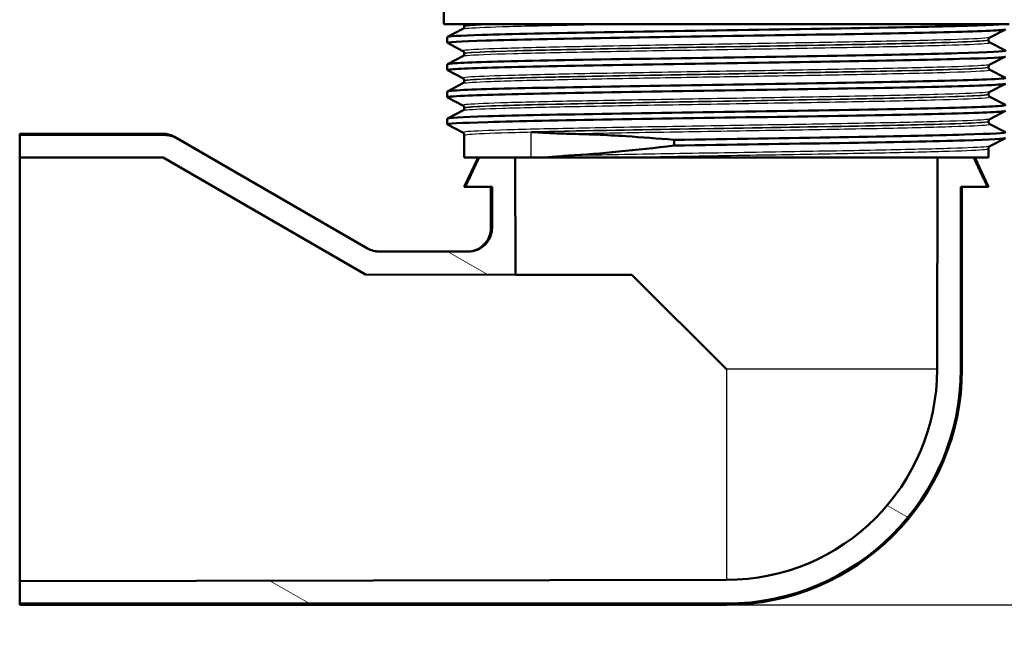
# Model space of a CAD drawing. Header units: millimetres. Extents: x 0 to 2100, y 0 to 2970.
# Tile 5 of 15: x 638 to 721, y 1448 to 1500. Entities that reach past the tile are written whole.
import ezdxf

# ---------------------------------------------------------------- set-up
doc = ezdxf.new("R2010")
doc.units = ezdxf.units.MM
doc.header["$LTSCALE"] = 10
for name, color, linetype, lineweight in [('Dimensions(ISO)', 7, 'Continuous', 25), ('Hatch', 7, 'Continuous', 9), ('Visible Edges(ISO)', 7, 'Continuous', 50), ('Visible Tangent Edges(ISO)', 7, 'Continuous', 25)]:
    doc.layers.add(name, color=color, linetype=linetype, lineweight=lineweight)
doc.styles.add('Text_3.5mm', font='arial.ttf', dxfattribs={"width": 0.9})
doc.dimstyles.new('KS-STANDARD', dxfattribs={"dimscale": 10, "dimtxt": 3.5, "dimasz": 2.5, "dimexe": 3.175, "dimexo": 0, "dimgap": 0.8, "dimtad": 1, "dimdec": 1, "dimrnd": 1e-08, "dimtxsty": 'Text_3.5mm', "dimcen": 0.09, "dimdle": 10, "dimclrd": 7, "dimclre": 7, "dimclrt": 7, "dimadec": 0, "dimazin": 2, "dimtfac": 0.714286, "dimtdec": 4, "dimtmove": 0, "dimatfit": 3, "dimfxl": 1, "dimtolj": 1, "dimlwd": 25, "dimlwe": 25, "dimarcsym": 0})

# ---------------------------------------------------------------- blocks, each defined once
blk = doc.blocks.new('*D6')
at = {"layer": 'Defpoints', "color": 0, "linetype": 'Continuous', "transparency": 16777216}
for p in [(998.052, 1716.554), (1090.503, 1716.554), (697.842, 1450.554)]:
    blk.add_point(p, dxfattribs=at)
at = {"layer": 'Dimensions(ISO)', "color": 7, "linetype": 'Continuous', "lineweight": 25, "transparency": 16777216}
for p, q in [((998.052, 1716.554), (1122.253, 1716.554)), ((1090.503, 1475.554), (1090.503, 1691.554)), ((697.842, 1450.554), (1122.253, 1450.554))]:
    blk.add_line(p, q, dxfattribs=at)
at = {"layer": 'Dimensions(ISO)', "color": 7, "linetype": 'Continuous', "transparency": 16777216}
for points in [[(1086.336, 1691.554), (1094.67, 1691.554), (1090.503, 1716.554)], [(1086.336, 1475.554), (1094.67, 1475.554), (1090.503, 1450.554)]]:
    blk.add_solid(points, dxfattribs=at)
at = {"layer": 'Dimensions(ISO)', "color": 7, "linetype": 'Continuous', "lineweight": 25, "transparency": 16777216, "insert": (1064.633, 1548.498), "char_height": 35, "attachment_point": 4, "rotation": 90, "style": 'Text_3.5mm'}
blk.add_mtext('\\A1;266', dxfattribs=at)
blk = doc.blocks.new('*D8')
at = {"layer": 'Defpoints', "color": 0, "linetype": 'Continuous', "transparency": 16777216}
for p in [(697.842, 1450.554), (1090.713, 1450.554), (924.052, 846.554)]:
    blk.add_point(p, dxfattribs=at)
at = {"layer": 'Dimensions(ISO)', "color": 7, "linetype": 'Continuous', "lineweight": 25, "transparency": 16777216}
for p, q in [((697.842, 1450.554), (1122.463, 1450.554)), ((1090.713, 871.554), (1090.713, 1425.554)), ((924.052, 846.554), (1122.463, 846.554))]:
    blk.add_line(p, q, dxfattribs=at)
at = {"layer": 'Dimensions(ISO)', "color": 7, "linetype": 'Continuous', "transparency": 16777216}
for points in [[(1086.546, 1425.554), (1094.879, 1425.554), (1090.713, 1450.554)], [(1086.546, 871.554), (1094.879, 871.554), (1090.713, 846.554)]]:
    blk.add_solid(points, dxfattribs=at)
at = {"layer": 'Dimensions(ISO)', "color": 7, "linetype": 'Continuous', "lineweight": 25, "transparency": 16777216, "insert": (1064.843, 1078.302), "char_height": 35, "attachment_point": 4, "rotation": 90, "style": 'Text_3.5mm'}
blk.add_mtext('\\A1;\\fArial|b0|i0;\\H35.0000;ca. 604', dxfattribs=at)

msp = doc.modelspace()

# ---------------------------------------------------------------- hatches: boundary and pattern name
at = {"layer": 'Hatch'}
h = msp.add_hatch(dxfattribs=at)
h.set_pattern_fill('ANSI31', color=256, scale=254, angle=105, style=0)
h.set_pattern_definition([(150, (0, 0), (-15.875, -27.4963), [])])
edge = h.paths.add_edge_path()
edge.add_line((718.832, 1488.554), (715.763, 1488.554))
edge.add_line((715.763, 1488.554), (715.731, 1470.554))
edge.add_ellipse((697.842, 1470.554), major_axis=(17.889, 0), ratio=1, start_angle=270, end_angle=360, ccw=False)
edge.add_line((697.842, 1452.665), (637.842, 1452.56))
edge.add_line((637.842, 1452.56), (637.842, 1450.654))
edge.add_line((637.842, 1450.654), (697.842, 1450.654))
edge.add_ellipse((697.842, 1470.554), major_axis=(0, -19.9), ratio=1, start_angle=0, end_angle=90)
edge.add_line((717.742, 1470.554), (717.742, 1486.058))
edge.add_line((717.742, 1486.058), (720.001, 1486.058))
edge.add_line((720.001, 1486.058), (718.832, 1488.554))
edge = h.paths.add_edge_path()
edge.add_line((679.922, 1488.554), (676.853, 1488.554))
edge.add_line((676.853, 1488.554), (675.684, 1486.058))
edge.add_line((675.684, 1486.058), (677.943, 1486.058))
edge.add_line((677.943, 1486.058), (677.943, 1482.55))
edge.add_spline(control_points=[(677.943, 1482.55), (677.943, 1482.417), (677.929, 1482.284), (677.876, 1482.023), (677.837, 1481.895), (677.683, 1481.532), (677.535, 1481.315), (677.163, 1480.947), (676.942, 1480.801), (676.457, 1480.602), (676.196, 1480.551), (675.934, 1480.551)], knot_values=[-0.31565, -0.31565, -0.31565, -0.31565, -0.275671, -0.275671, -0.235679, -0.235679, -0.157405, -0.157405, -0.078769, -0.078769, 0, 0, 0, 0], degree=3, periodic=0)
edge.add_line((675.934, 1480.551), (668.377, 1480.551))
edge.add_ellipse((668.377, 1482.551), major_axis=(-0.518, -1.932), ratio=1, start_angle=345.00005, end_angle=374.99995, ccw=False)
edge.add_line((667.377, 1480.818), (651.171, 1490.175))
edge.add_spline(control_points=[(651.171, 1490.175), (651.014, 1490.266), (650.845, 1490.336), (650.496, 1490.43), (650.316, 1490.454), (650.136, 1490.454)], knot_values=[-0.1086, -0.1086, -0.1086, -0.1086, -0.054082, -0.054082, 0, 0, 0, 0], degree=3, periodic=0)
edge.add_line((650.136, 1490.454), (637.842, 1490.454))
edge.add_line((637.842, 1490.454), (637.842, 1488.548))
edge.add_line((637.842, 1488.548), (650.034, 1488.527))
edge.add_line((650.034, 1488.527), (667.214, 1478.607))
edge.add_line((667.214, 1478.607), (679.94, 1478.585))
edge.add_line((679.94, 1478.585), (679.922, 1488.554))

# ---------------------------------------------------------------- linework, layer by layer
at = {"layer": 'Visible Edges(ISO)'}
for p, q in [((673.842, 1499.854), (673.842, 1502.054)), ((721.842, 1499.854), (673.842, 1499.854)), ((674.153, 1498.778), (675.469, 1499.463)), ((675.592, 1499.674), (675.592, 1499.679)), ((721.532, 1499.42), (720.216, 1498.735)), ((674.142, 1498.277), (674.142, 1498.767)), ((675.469, 1497.58), (674.153, 1498.266)), ((720.092, 1498.519), (720.092, 1498.525)), ((720.216, 1498.309), (721.532, 1497.623)), ((675.592, 1497.365), (675.592, 1497.37)), ((674.142, 1495.968), (674.142, 1496.458)), ((674.153, 1496.469), (675.469, 1497.154)), ((721.532, 1497.111), (720.216, 1496.426)), ((675.469, 1495.271), (674.153, 1495.957)), ((720.092, 1496.21), (720.092, 1496.216)), ((720.216, 1496), (721.532, 1495.314)), ((674.153, 1494.16), (675.469, 1494.845)), ((675.592, 1495.056), (675.592, 1495.061)), ((721.532, 1494.802), (720.216, 1494.117)), ((674.142, 1493.659), (674.142, 1494.149)), ((720.092, 1493.901), (720.092, 1493.907)), ((675.469, 1492.962), (674.153, 1493.648)), ((720.216, 1493.691), (721.532, 1493.005)), ((674.153, 1491.851), (675.469, 1492.536)), ((675.592, 1492.747), (675.592, 1492.752)), ((721.532, 1492.493), (720.216, 1491.808)), ((674.142, 1491.35), (674.142, 1491.84)), ((720.092, 1491.592), (720.092, 1491.598)), ((720.216, 1491.382), (721.532, 1490.696)), ((649.986, 1490.554), (637.842, 1490.554)), ((637.842, 1490.454), (637.842, 1490.554)), ((675.469, 1490.653), (674.153, 1491.339)), ((650.136, 1490.454), (637.842, 1490.454)), ((637.842, 1490.454), (637.842, 1488.548)), ((667.378, 1480.822), (650.986, 1490.286)), ((667.377, 1480.818), (651.171, 1490.175)), ((675.592, 1488.554), (675.592, 1490.443)), ((693.402, 1490.039), (693.402, 1489.549)), ((721.532, 1490.184), (720.216, 1489.499)), ((720.092, 1488.554), (720.092, 1489.289)), ((637.842, 1488.548), (650.034, 1488.527)), ((637.842, 1488.548), (637.842, 1452.56)), ((650.034, 1488.527), (667.214, 1478.607)), ((675.592, 1488.554), (681.262, 1488.554)), ((676.758, 1488.554), (675.592, 1486.054)), ((679.94, 1478.585), (679.922, 1488.554)), ((681.262, 1488.554), (682.692, 1488.554)), ((682.692, 1488.554), (688.609, 1488.554)), ((688.609, 1488.554), (720.092, 1488.554)), ((715.763, 1488.554), (715.731, 1470.554)), ((718.927, 1488.554), (720.092, 1486.054)), ((675.592, 1486.054), (677.842, 1486.054)), ((675.684, 1486.058), (677.943, 1486.058)), ((677.842, 1482.554), (677.842, 1486.054)), ((677.943, 1486.058), (677.943, 1482.55)), ((717.742, 1470.554), (717.742, 1486.058)), ((717.742, 1486.058), (720.001, 1486.058)), ((717.842, 1470.554), (717.842, 1486.054)), ((717.842, 1486.054), (720.092, 1486.054)), ((675.934, 1480.551), (668.377, 1480.551)), ((675.842, 1480.554), (668.378, 1480.554)), ((667.214, 1478.607), (679.94, 1478.585)), ((689.828, 1478.568), (679.94, 1478.585)), ((697.842, 1470.554), (689.828, 1478.568)), ((697.842, 1452.665), (637.842, 1452.56)), ((637.842, 1452.56), (637.842, 1450.654)), ((637.842, 1450.654), (697.842, 1450.654)), ((637.842, 1450.554), (637.842, 1450.654)), ((697.842, 1450.554), (637.842, 1450.554))]:
    msp.add_line(p, q, dxfattribs=at)
for radius in [17.889, 19.9, 20]:
    msp.add_arc((697.842, 1470.554), radius, 270, 0, dxfattribs=at)
for centre, major_axis, ratio, start_param, end_param in [((697.842, 1486.054), (22.25, 0), 0.001745, 3.050766, 3.140779), ((697.842, 1486.054), (20, 0), 0.001745, 3.041425, 3.141593), ((697.842, 1486.054), (20, 0), 0.001745, 0, 0.100167), ((697.842, 1486.054), (22.25, 0), 0.001745, 0.000814, 0.090826), ((668.377, 1482.551), (-0.518, -1.932), 0.999998, 6.021386, 6.544984), ((668.378, 1482.554), (-2, 0), 0.999999, 1.047198, 1.570796)]:
    msp.add_ellipse(centre, major_axis=major_axis, ratio=ratio, start_param=start_param, end_param=end_param, dxfattribs=at)
for points, knots in [([(674.145, 1498.767), (674.152, 1498.829), (675.172, 1498.891), (677.104, 1498.953), (679.449, 1499.028), (683.128, 1499.103), (687.485, 1499.178), (691.79, 1499.252), (696.739, 1499.326), (701.469, 1499.401), (706.285, 1499.476), (710.852, 1499.552), (714.349, 1499.627), (717.846, 1499.703), (720.256, 1499.778), (721.145, 1499.854)], [29.84513, 29.84513, 29.84513, 29.84513, 30.350423, 30.350423, 30.350423, 30.963627, 30.963627, 30.963627, 31.569557, 31.569557, 31.569557, 32.186399, 32.186399, 32.186399, 32.80324, 32.80324, 32.80324, 32.80324]), ([(675.592, 1499.679), (675.592, 1499.696), (675.591, 1499.713), (675.584, 1499.745), (675.579, 1499.76), (675.568, 1499.787), (675.561, 1499.799), (675.549, 1499.819), (675.542, 1499.828), (675.53, 1499.843), (675.524, 1499.849), (675.518, 1499.854)], [0.14251361, 0.14251361, 0.14251361, 0.14251361, 0.15022113, 0.15022113, 0.15792865, 0.15792865, 0.16563616, 0.16563616, 0.17334368, 0.17334368, 0.1810512, 0.1810512, 0.1810512, 0.1810512]), ([(674.154, 1498.266), (674.025, 1498.335), (675.177, 1498.404), (677.447, 1498.473), (679.886, 1498.547), (683.604, 1498.621), (687.956, 1498.696), (692.3, 1498.77), (697.256, 1498.844), (701.963, 1498.918), (706.664, 1498.992), (711.097, 1499.066), (714.494, 1499.14), (717.902, 1499.214), (720.253, 1499.289), (721.136, 1499.363), (721.406, 1499.386), (721.539, 1499.408), (721.537, 1499.431)], [29.815353, 29.815353, 29.815353, 29.815353, 30.379547, 30.379547, 30.379547, 30.985617, 30.985617, 30.985617, 31.590691, 31.590691, 31.590691, 32.194948, 32.194948, 32.194948, 32.80125, 32.80125, 32.80125, 32.986723, 32.986723, 32.986723, 32.986723]), ([(675.592, 1499.674), (675.592, 1499.642), (675.586, 1499.611), (675.567, 1499.561), (675.554, 1499.541), (675.531, 1499.511), (675.52, 1499.5), (675.501, 1499.483), (675.493, 1499.478), (675.479, 1499.469), (675.474, 1499.466), (675.469, 1499.463)], [54.56776475, 54.56776475, 54.56776475, 54.56776475, 54.58178375, 54.58178375, 54.59580276, 54.59580276, 54.60982176, 54.60982176, 54.62384076, 54.62384076, 54.63785977, 54.63785977, 54.63785977, 54.63785977]), ([(720.092, 1498.525), (720.092, 1498.556), (720.099, 1498.587), (720.118, 1498.637), (720.131, 1498.657), (720.154, 1498.687), (720.165, 1498.698), (720.184, 1498.715), (720.192, 1498.72), (720.206, 1498.729), (720.211, 1498.732), (720.216, 1498.735)], [7.1675378, 7.1675378, 7.1675378, 7.1675378, 7.18156034, 7.18156034, 7.19558289, 7.19558289, 7.20960544, 7.20960544, 7.22362798, 7.22362798, 7.23765053, 7.23765053, 7.23765053, 7.23765053]), ([(720.092, 1498.519), (720.092, 1498.488), (720.099, 1498.457), (720.118, 1498.406), (720.131, 1498.386), (720.154, 1498.356), (720.165, 1498.345), (720.184, 1498.329), (720.192, 1498.323), (720.206, 1498.314), (720.211, 1498.311), (720.216, 1498.309)], [47.54293075, 47.54293075, 47.54293075, 47.54293075, 47.55693322, 47.55693322, 47.57093569, 47.57093569, 47.58493816, 47.58493816, 47.59894063, 47.59894063, 47.6129431, 47.6129431, 47.6129431, 47.6129431]), ([(674.146, 1496.458), (674.144, 1496.472), (674.198, 1496.487), (674.309, 1496.502), (674.878, 1496.576), (676.936, 1496.65), (680.124, 1496.725), (683.309, 1496.799), (687.607, 1496.874), (692.268, 1496.948), (696.925, 1497.022), (701.923, 1497.097), (706.391, 1497.171), (710.855, 1497.245), (714.771, 1497.319), (717.458, 1497.393), (720.142, 1497.468), (721.587, 1497.542), (721.541, 1497.616), (721.54, 1497.618), (721.537, 1497.621), (721.532, 1497.623)], [23.561945, 23.561945, 23.561945, 23.561945, 23.680632, 23.680632, 23.680632, 24.288299, 24.288299, 24.288299, 24.895325, 24.895325, 24.895325, 25.501755, 25.501755, 25.501755, 26.107636, 26.107636, 26.107636, 26.713012, 26.713012, 26.713012, 26.733315, 26.733315, 26.733315, 26.733315]), ([(675.592, 1497.37), (675.592, 1497.401), (675.586, 1497.432), (675.567, 1497.483), (675.554, 1497.502), (675.531, 1497.533), (675.52, 1497.544), (675.501, 1497.56), (675.493, 1497.566), (675.479, 1497.575), (675.474, 1497.578), (675.469, 1497.58)], [14.19246942, 14.19246942, 14.19246942, 14.19246942, 14.20647457, 14.20647457, 14.22047973, 14.22047973, 14.23448488, 14.23448488, 14.24849003, 14.24849003, 14.26249518, 14.26249518, 14.26249518, 14.26249518]), ([(675.592, 1497.365), (675.592, 1497.333), (675.586, 1497.302), (675.567, 1497.252), (675.554, 1497.232), (675.531, 1497.202), (675.52, 1497.191), (675.501, 1497.174), (675.493, 1497.169), (675.479, 1497.16), (675.474, 1497.157), (675.469, 1497.154)], [40.51814313, 40.51814313, 40.51814313, 40.51814313, 40.53213382, 40.53213382, 40.54612452, 40.54612452, 40.56011521, 40.56011521, 40.5741059, 40.5741059, 40.5880966, 40.5880966, 40.5880966, 40.5880966]), ([(674.158, 1495.957), (674.119, 1495.976), (674.175, 1495.994), (674.326, 1496.013), (674.919, 1496.087), (676.984, 1496.161), (680.164, 1496.235), (683.402, 1496.311), (687.782, 1496.386), (692.52, 1496.462), (697.199, 1496.536), (702.204, 1496.611), (706.661, 1496.685), (711.113, 1496.759), (714.997, 1496.834), (717.636, 1496.908), (720.166, 1496.979), (721.539, 1497.051), (721.542, 1497.122)], [23.532167, 23.532167, 23.532167, 23.532167, 23.686463, 23.686463, 23.686463, 24.2908, 24.2908, 24.2908, 24.906224, 24.906224, 24.906224, 25.51401, 25.51401, 25.51401, 26.121147, 26.121147, 26.121147, 26.703538, 26.703538, 26.703538, 26.703538]), ([(720.092, 1496.216), (720.092, 1496.247), (720.099, 1496.278), (720.118, 1496.328), (720.131, 1496.348), (720.154, 1496.378), (720.165, 1496.389), (720.184, 1496.406), (720.192, 1496.411), (720.206, 1496.42), (720.211, 1496.423), (720.216, 1496.426)], [21.21732735, 21.21732735, 21.21732735, 21.21732735, 21.23131985, 21.23131985, 21.24531234, 21.24531234, 21.25930484, 21.25930484, 21.27329733, 21.27329733, 21.28728983, 21.28728983, 21.28728983, 21.28728983]), ([(720.092, 1496.21), (720.092, 1496.179), (720.099, 1496.148), (720.118, 1496.097), (720.131, 1496.078), (720.154, 1496.047), (720.165, 1496.036), (720.184, 1496.02), (720.192, 1496.014), (720.206, 1496.005), (720.211, 1496.002), (720.216, 1496)], [33.49338191, 33.49338191, 33.49338191, 33.49338191, 33.50736567, 33.50736567, 33.52134943, 33.52134943, 33.53533319, 33.53533319, 33.54931695, 33.54931695, 33.56330071, 33.56330071, 33.56330071, 33.56330071]), ([(674.16, 1493.648), (674.074, 1493.694), (674.556, 1493.741), (675.595, 1493.788), (677.247, 1493.862), (680.301, 1493.937), (684.224, 1494.011), (688.146, 1494.085), (692.917, 1494.159), (697.709, 1494.234), (702.497, 1494.308), (707.284, 1494.382), (711.235, 1494.457), (715.184, 1494.531), (718.281, 1494.605), (719.987, 1494.679), (721.012, 1494.724), (721.532, 1494.768), (721.535, 1494.813)], [17.248982, 17.248982, 17.248982, 17.248982, 17.630672, 17.630672, 17.630672, 18.237435, 18.237435, 18.237435, 18.843905, 18.843905, 18.843905, 19.450094, 19.450094, 19.450094, 20.056011, 20.056011, 20.056011, 20.420352, 20.420352, 20.420352, 20.420352]), ([(674.15, 1494.149), (674.152, 1494.191), (674.623, 1494.234), (675.555, 1494.276), (677.184, 1494.351), (680.214, 1494.425), (684.117, 1494.499), (688.02, 1494.573), (692.777, 1494.648), (697.563, 1494.722), (702.347, 1494.796), (707.138, 1494.87), (711.104, 1494.944), (715.067, 1495.019), (718.188, 1495.093), (719.925, 1495.167), (721.076, 1495.216), (721.616, 1495.265), (721.525, 1495.314)], [17.27876, 17.27876, 17.27876, 17.27876, 17.625781, 17.625781, 17.625781, 18.231916, 18.231916, 18.231916, 18.837783, 18.837783, 18.837783, 19.443393, 19.443393, 19.443393, 20.048757, 20.048757, 20.048757, 20.45013, 20.45013, 20.45013, 20.45013]), ([(675.592, 1495.061), (675.592, 1495.092), (675.586, 1495.123), (675.567, 1495.174), (675.554, 1495.194), (675.531, 1495.224), (675.52, 1495.235), (675.501, 1495.251), (675.493, 1495.257), (675.479, 1495.266), (675.474, 1495.269), (675.469, 1495.271)], [28.24213105, 28.24213105, 28.24213105, 28.24213105, 28.25611572, 28.25611572, 28.27010038, 28.27010038, 28.28408505, 28.28408505, 28.29806972, 28.29806972, 28.31205439, 28.31205439, 28.31205439, 28.31205439]), ([(675.592, 1495.056), (675.592, 1495.024), (675.586, 1494.993), (675.567, 1494.943), (675.554, 1494.923), (675.531, 1494.893), (675.52, 1494.882), (675.501, 1494.865), (675.493, 1494.86), (675.479, 1494.851), (675.474, 1494.848), (675.469, 1494.845)], [26.46862694, 26.46862694, 26.46862694, 26.46862694, 26.48260866, 26.48260866, 26.49659038, 26.49659038, 26.5105721, 26.5105721, 26.52455381, 26.52455381, 26.53853553, 26.53853553, 26.53853553, 26.53853553]), ([(720.092, 1493.907), (720.092, 1493.938), (720.099, 1493.969), (720.118, 1494.019), (720.131, 1494.039), (720.154, 1494.069), (720.165, 1494.08), (720.184, 1494.097), (720.192, 1494.102), (720.206, 1494.111), (720.211, 1494.114), (720.216, 1494.117)], [35.26690036, 35.26690036, 35.26690036, 35.26690036, 35.28088209, 35.28088209, 35.29486381, 35.29486381, 35.30884554, 35.30884554, 35.32282726, 35.32282726, 35.33680898, 35.33680898, 35.33680898, 35.33680898]), ([(720.092, 1493.901), (720.092, 1493.87), (720.099, 1493.839), (720.118, 1493.788), (720.131, 1493.769), (720.154, 1493.738), (720.165, 1493.727), (720.184, 1493.711), (720.192, 1493.705), (720.206, 1493.696), (720.211, 1493.693), (720.216, 1493.691)], [19.44385803, 19.44385803, 19.44385803, 19.44385803, 19.45784261, 19.45784261, 19.47182719, 19.47182719, 19.48581177, 19.48581177, 19.49979635, 19.49979635, 19.51378093, 19.51378093, 19.51378093, 19.51378093]), ([(674.153, 1491.339), (674.021, 1491.409), (675.224, 1491.48), (677.583, 1491.55), (680.061, 1491.624), (683.805, 1491.698), (688.165, 1491.772), (692.525, 1491.846), (697.481, 1491.92), (702.176, 1491.994), (706.871, 1492.068), (711.283, 1492.143), (714.65, 1492.217), (718.016, 1492.291), (720.321, 1492.365), (721.167, 1492.439), (721.417, 1492.46), (721.539, 1492.482), (721.536, 1492.504)], [10.965797, 10.965797, 10.965797, 10.965797, 11.541147, 11.541147, 11.541147, 12.145756, 12.145756, 12.145756, 12.750266, 12.750266, 12.750266, 13.354679, 13.354679, 13.354679, 13.958998, 13.958998, 13.958998, 14.137167, 14.137167, 14.137167, 14.137167]), ([(674.144, 1491.84), (674.149, 1491.907), (675.336, 1491.973), (677.556, 1492.04), (680.024, 1492.114), (683.759, 1492.188), (688.113, 1492.262), (692.466, 1492.336), (697.419, 1492.41), (702.115, 1492.484), (706.985, 1492.561), (711.554, 1492.637), (714.975, 1492.714), (718.296, 1492.789), (720.521, 1492.863), (721.26, 1492.938), (721.484, 1492.96), (721.572, 1492.983), (721.526, 1493.005)], [10.995574, 10.995574, 10.995574, 10.995574, 11.538925, 11.538925, 11.538925, 12.143318, 12.143318, 12.143318, 12.747618, 12.747618, 12.747618, 13.374356, 13.374356, 13.374356, 13.982692, 13.982692, 13.982692, 14.166945, 14.166945, 14.166945, 14.166945]), ([(675.592, 1492.752), (675.592, 1492.783), (675.586, 1492.814), (675.567, 1492.865), (675.554, 1492.885), (675.531, 1492.915), (675.52, 1492.926), (675.501, 1492.942), (675.493, 1492.948), (675.479, 1492.957), (675.474, 1492.96), (675.469, 1492.962)], [42.29165539, 42.29165539, 42.29165539, 42.29165539, 42.30563908, 42.30563908, 42.31962277, 42.31962277, 42.33360645, 42.33360645, 42.34759014, 42.34759014, 42.36157383, 42.36157383, 42.36157383, 42.36157383]), ([(675.592, 1492.747), (675.592, 1492.715), (675.586, 1492.684), (675.567, 1492.634), (675.554, 1492.614), (675.531, 1492.584), (675.52, 1492.573), (675.501, 1492.556), (675.493, 1492.551), (675.479, 1492.542), (675.474, 1492.539), (675.469, 1492.536)], [12.41905507, 12.41905507, 12.41905507, 12.41905507, 12.43304739, 12.43304739, 12.44703972, 12.44703972, 12.46103205, 12.46103205, 12.47502437, 12.47502437, 12.4890167, 12.4890167, 12.4890167, 12.4890167]), ([(720.092, 1491.598), (720.092, 1491.629), (720.099, 1491.66), (720.118, 1491.71), (720.131, 1491.73), (720.154, 1491.76), (720.165, 1491.771), (720.184, 1491.788), (720.192, 1491.793), (720.206, 1491.802), (720.211, 1491.805), (720.216, 1491.808)], [49.31641634, 49.31641634, 49.31641634, 49.31641634, 49.33040688, 49.33040688, 49.34439742, 49.34439742, 49.35838796, 49.35838796, 49.3723785, 49.3723785, 49.38636904, 49.38636904, 49.38636904, 49.38636904]), ([(720.092, 1491.592), (720.092, 1491.561), (720.099, 1491.53), (720.118, 1491.479), (720.131, 1491.46), (720.154, 1491.429), (720.165, 1491.418), (720.184, 1491.402), (720.192, 1491.396), (720.206, 1491.387), (720.211, 1491.384), (720.216, 1491.382)], [5.39419819, 5.39419819, 5.39419819, 5.39419819, 5.4082031, 5.4082031, 5.422208, 5.422208, 5.4362129, 5.4362129, 5.45021781, 5.45021781, 5.46422271, 5.46422271, 5.46422271, 5.46422271]), ([(650.986, 1490.286), (650.91, 1490.33), (650.832, 1490.368), (650.671, 1490.435), (650.588, 1490.463), (650.419, 1490.508), (650.334, 1490.526), (650.161, 1490.548), (650.073, 1490.554), (649.986, 1490.554)], [0, 0, 0, 0, 0.25, 0.25, 0.5, 0.5, 0.75, 0.75, 1, 1, 1, 1]), ([(675.592, 1490.443), (675.592, 1490.474), (675.586, 1490.505), (675.567, 1490.556), (675.554, 1490.576), (675.531, 1490.606), (675.52, 1490.617), (675.501, 1490.633), (675.493, 1490.639), (675.479, 1490.648), (675.474, 1490.651), (675.469, 1490.653)], [56.34120337, 56.34120337, 56.34120337, 56.34120337, 56.3552056, 56.3552056, 56.36920784, 56.36920784, 56.38321008, 56.38321008, 56.39721232, 56.39721232, 56.41121455, 56.41121455, 56.41121455, 56.41121455]), ([(681.262, 1490.706), (681.266, 1490.705), (681.271, 1490.705), (681.784, 1490.673), (682.311, 1490.641), (683.371, 1490.589), (683.901, 1490.568), (684.445, 1490.557)], [-0.0021653, -0.0021653, -0.0021653, -0.0021653, 0, 0, 0.2284106, 0.2284106, 0.4428125, 0.4428125, 0.4428125, 0.4428125]), ([(684.445, 1490.557), (685.966, 1490.527), (687.605, 1490.456), (690.649, 1490.264), (692.006, 1490.161), (693.402, 1490.039)], [-1.050959, -1.050959, -1.050959, -1.050959, -0.451493, -0.451493, 0, 0, 0, 0]), ([(693.402, 1490.039), (698.1, 1490.113), (703.066, 1490.187), (707.439, 1490.261), (711.811, 1490.336), (715.57, 1490.41), (718.064, 1490.484), (720.447, 1490.555), (721.665, 1490.626), (721.532, 1490.696)], [6.094709, 6.094709, 6.094709, 6.094709, 6.70007, 6.70007, 6.70007, 7.305313, 7.305313, 7.305313, 7.883759, 7.883759, 7.883759, 7.883759]), ([(651.171, 1490.175), (651.014, 1490.266), (650.845, 1490.336), (650.496, 1490.43), (650.316, 1490.454), (650.136, 1490.454)], [-0.1085995, -0.1085995, -0.1085995, -0.1085995, -0.0540817, -0.0540817, 0, 0, 0, 0]), ([(693.402, 1489.549), (698.102, 1489.623), (703.071, 1489.697), (707.445, 1489.771), (711.818, 1489.845), (715.578, 1489.919), (718.07, 1489.994), (720.327, 1490.061), (721.536, 1490.128), (721.542, 1490.195)], [6.094709, 6.094709, 6.094709, 6.094709, 6.700342, 6.700342, 6.700342, 7.30585, 7.30585, 7.30585, 7.853982, 7.853982, 7.853982, 7.853982]), ([(720.092, 1489.289), (720.092, 1489.32), (720.099, 1489.351), (720.118, 1489.401), (720.131, 1489.421), (720.154, 1489.451), (720.165, 1489.462), (720.184, 1489.479), (720.192, 1489.484), (720.206, 1489.493), (720.211, 1489.496), (720.216, 1489.499)], [63.36603644, 63.36603644, 63.36603644, 63.36603644, 63.38005513, 63.38005513, 63.39407382, 63.39407382, 63.40809252, 63.40809252, 63.42211121, 63.42211121, 63.4361299, 63.4361299, 63.4361299, 63.4361299]), ([(684.445, 1488.697), (683.901, 1488.663), (683.371, 1488.619), (682.802, 1488.565), (682.747, 1488.559), (682.692, 1488.554)], [0, 0, 0, 0, 0.214068, 0.214068, 0.2372524, 0.2372524, 0.2372524, 0.2372524]), ([(675.842, 1480.554), (676.104, 1480.554), (676.366, 1480.606), (676.85, 1480.806), (677.072, 1480.955), (677.442, 1481.325), (677.59, 1481.547), (677.79, 1482.031), (677.842, 1482.292), (677.842, 1482.554)], [0, 0, 0, 0, 0.25, 0.25, 0.5, 0.5, 0.75, 0.75, 1, 1, 1, 1]), ([(677.943, 1482.55), (677.943, 1482.417), (677.929, 1482.284), (677.876, 1482.023), (677.837, 1481.895), (677.683, 1481.532), (677.535, 1481.315), (677.163, 1480.947), (676.942, 1480.801), (676.457, 1480.602), (676.196, 1480.551), (675.934, 1480.551)], [-0.3156498, -0.3156498, -0.3156498, -0.3156498, -0.2756711, -0.2756711, -0.2356793, -0.2356793, -0.1574052, -0.1574052, -0.0787692, -0.0787692, 0, 0, 0, 0])]:
    msp.add_open_spline(points, degree=3, knots=knots, dxfattribs=at)
msp.add_open_spline([(693.402, 1489.549), (690.151, 1489.159), (687.125, 1488.865), (684.445, 1488.697)], degree=3, dxfattribs=at)
for points, weights in [([(676.853, 1488.554), (676.284, 1487.34), (675.684, 1486.058)], [1, 1.00036466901, 1.00000099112]), ([(720.001, 1486.058), (719.4, 1487.34), (718.832, 1488.554)], [1.00000099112, 1.00036466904, 1])]:
    msp.add_rational_spline(points, weights, degree=2, dxfattribs=at)
at = {"layer": 'Visible Tangent Edges(ISO)'}
for p, q in [((681.262, 1488.554), (681.262, 1490.706)), ((667.378, 1480.822), (667.377, 1480.818)), ((668.377, 1480.551), (668.378, 1480.554)), ((715.731, 1470.554), (697.842, 1470.554)), ((697.842, 1470.554), (697.842, 1452.665)), ((717.742, 1470.554), (717.842, 1470.554)), ((697.842, 1450.554), (697.842, 1450.654))]:
    msp.add_line(p, q, dxfattribs=at)
for centre, major_axis, ratio, start_param, end_param in [((681.163, 1470.554), (-31.177, 20), 0.000916, 6.281758, 6.381925), ((682.163, 1472.286), (-31.177, 18), 0.000873, 6.28148, 6.39282), ((697.842, 1482.554), (-20, 0), 0.00192, 0, 0.100167), ((697.842, 1480.554), (22, 0), 0.001745, 3.141751, 3.232787)]:
    msp.add_ellipse(centre, major_axis=major_axis, ratio=ratio, start_param=start_param, end_param=end_param, dxfattribs=at)
for points, knots in [([(675.47, 1499.463), (675.501, 1499.48), (675.601, 1499.496), (676.25, 1499.561), (677.301, 1499.609), (680.361, 1499.704), (682.381, 1499.751), (685.63, 1499.817), (686.59, 1499.836), (687.584, 1499.854)], [54.63786, 54.63786, 54.63786, 54.63786, 54.941476, 54.941476, 55.812232, 55.812232, 56.680925, 56.680925, 57.015778, 57.015778, 57.015778, 57.015778]), ([(675.593, 1499.679), (675.593, 1499.687), (675.607, 1499.695), (675.778, 1499.739), (676.262, 1499.776), (677.357, 1499.827), (677.69, 1499.84), (678.068, 1499.854)], [-0.142514, -0.142514, -0.142514, -0.142514, 0, 0, 0.67518, 0.67518, 0.923186, 0.923186, 0.923186, 0.923186]), ([(678.223, 1499.854), (677.089, 1499.814), (676.299, 1499.774), (675.696, 1499.714), (675.594, 1499.694), (675.594, 1499.673)], [-55.666576, -55.666576, -55.666576, -55.666576, -54.941476, -54.941476, -54.567765, -54.567765, -54.567765, -54.567765]), ([(720.214, 1498.735), (720.159, 1498.707), (719.911, 1498.679), (718.727, 1498.603), (717.421, 1498.555), (713.911, 1498.46), (711.69, 1498.412), (706.688, 1498.317), (703.884, 1498.269), (698.14, 1498.174), (695.174, 1498.126), (689.55, 1498.031), (686.865, 1497.983), (682.201, 1497.887), (680.2, 1497.84), (677.193, 1497.744), (676.175, 1497.696), (675.511, 1497.626), (675.427, 1497.603), (675.471, 1497.58)], [7.237651, 7.237651, 7.237651, 7.237651, 7.748053, 7.748053, 8.619018, 8.619018, 9.490025, 9.490025, 10.360962, 10.360962, 11.231734, 11.231734, 12.102396, 12.102396, 12.973204, 12.973204, 13.844371, 13.844371, 14.262495, 14.262495, 14.262495, 14.262495]), ([(675.472, 1497.154), (675.505, 1497.172), (675.612, 1497.189), (676.384, 1497.262), (677.761, 1497.319), (681.602, 1497.426), (683.942, 1497.476), (689.126, 1497.575), (691.917, 1497.622), (697.603, 1497.716), (700.474, 1497.763), (705.923, 1497.855), (708.493, 1497.9), (713.009, 1497.991), (714.964, 1498.037), (718.036, 1498.128), (719.149, 1498.174), (720.109, 1498.249), (720.269, 1498.279), (720.214, 1498.309)], [40.588097, 40.588097, 40.588097, 40.588097, 40.906925, 40.906925, 41.9317, 41.9317, 42.855821, 42.855821, 43.72567, 43.72567, 44.573873, 44.573873, 45.406739, 45.406739, 46.231883, 46.231883, 47.07293, 47.07293, 47.612943, 47.612943, 47.612943, 47.612943]), ([(675.594, 1497.37), (675.593, 1497.389), (675.682, 1497.408), (676.306, 1497.475), (677.319, 1497.523), (680.308, 1497.618), (682.298, 1497.666), (686.935, 1497.761), (689.603, 1497.809), (695.194, 1497.904), (698.142, 1497.952), (703.851, 1498.047), (706.638, 1498.095), (711.609, 1498.19), (713.817, 1498.238), (717.305, 1498.333), (718.603, 1498.381), (719.839, 1498.461), (720.089, 1498.493), (720.091, 1498.524)], [-14.192469, -14.192469, -14.192469, -14.192469, -13.844371, -13.844371, -12.973204, -12.973204, -12.102396, -12.102396, -11.231734, -11.231734, -10.360962, -10.360962, -9.490025, -9.490025, -8.619018, -8.619018, -7.748053, -7.748053, -7.167538, -7.167538, -7.167538, -7.167538]), ([(720.09, 1498.519), (720.089, 1498.493), (719.926, 1498.467), (719.02, 1498.396), (717.913, 1498.349), (714.859, 1498.258), (712.916, 1498.213), (708.425, 1498.122), (705.871, 1498.077), (700.455, 1497.984), (697.6, 1497.938), (691.949, 1497.844), (689.175, 1497.796), (684.023, 1497.698), (681.698, 1497.647), (677.88, 1497.541), (676.512, 1497.484), (675.706, 1497.407), (675.595, 1497.386), (675.596, 1497.365)], [-47.542931, -47.542931, -47.542931, -47.542931, -47.07293, -47.07293, -46.231883, -46.231883, -45.406739, -45.406739, -44.573873, -44.573873, -43.72567, -43.72567, -42.855821, -42.855821, -41.9317, -41.9317, -40.906925, -40.906925, -40.518143, -40.518143, -40.518143, -40.518143]), ([(720.214, 1496.426), (720.172, 1496.404), (720.013, 1496.382), (719.138, 1496.313), (717.979, 1496.265), (714.733, 1496.171), (712.632, 1496.123), (707.801, 1496.028), (705.048, 1495.98), (699.318, 1495.884), (696.314, 1495.835), (690.566, 1495.739), (687.793, 1495.691), (682.967, 1495.595), (680.876, 1495.548), (677.685, 1495.454), (676.55, 1495.407), (675.576, 1495.331), (675.414, 1495.301), (675.471, 1495.271)], [21.28729, 21.28729, 21.28729, 21.28729, 21.684386, 21.684386, 22.550712, 22.550712, 23.417755, 23.417755, 24.290914, 24.290914, 25.171241, 25.171241, 26.051157, 26.051157, 26.917411, 26.917411, 27.768512, 27.768512, 28.312054, 28.312054, 28.312054, 28.312054]), ([(675.469, 1494.845), (675.478, 1494.85), (675.493, 1494.855), (675.723, 1494.908), (676.526, 1494.957), (679.182, 1495.054), (680.99, 1495.101), (685.195, 1495.192), (687.497, 1495.236), (692.313, 1495.32), (694.758, 1495.36), (699.487, 1495.438), (701.727, 1495.475), (706.038, 1495.548), (708.12, 1495.585), (712.709, 1495.675), (715.064, 1495.729), (718.655, 1495.839), (719.818, 1495.897), (720.218, 1495.97), (720.244, 1495.985), (720.216, 1496)], [26.538536, 26.538536, 26.538536, 26.538536, 26.625133, 26.625133, 27.515356, 27.515356, 28.383998, 28.383998, 29.178646, 29.178646, 29.920759, 29.920759, 30.592061, 30.592061, 31.263362, 31.263362, 32.237615, 32.237615, 33.291692, 33.291692, 33.563301, 33.563301, 33.563301, 33.563301]), ([(720.092, 1496.21), (720.092, 1496.199), (720.062, 1496.188), (719.685, 1496.119), (718.529, 1496.061), (714.958, 1495.95), (712.617, 1495.897), (708.055, 1495.807), (705.985, 1495.77), (701.7, 1495.696), (699.474, 1495.66), (694.773, 1495.582), (692.343, 1495.542), (687.555, 1495.457), (685.268, 1495.414), (681.089, 1495.323), (679.292, 1495.275), (676.652, 1495.179), (675.855, 1495.13), (675.611, 1495.073), (675.593, 1495.064), (675.593, 1495.056)], [-33.493382, -33.493382, -33.493382, -33.493382, -33.291692, -33.291692, -32.237615, -32.237615, -31.263362, -31.263362, -30.592061, -30.592061, -29.920759, -29.920759, -29.178646, -29.178646, -28.383998, -28.383998, -27.515356, -27.515356, -26.625133, -26.625133, -26.468627, -26.468627, -26.468627, -26.468627]), ([(675.594, 1495.061), (675.594, 1495.087), (675.759, 1495.113), (676.68, 1495.185), (677.807, 1495.232), (680.98, 1495.326), (683.059, 1495.374), (687.857, 1495.469), (690.613, 1495.517), (696.327, 1495.614), (699.313, 1495.662), (705.009, 1495.758), (707.745, 1495.806), (712.545, 1495.901), (714.634, 1495.949), (717.859, 1496.044), (719.011, 1496.091), (719.928, 1496.164), (720.09, 1496.19), (720.09, 1496.215)], [-28.242131, -28.242131, -28.242131, -28.242131, -27.768512, -27.768512, -26.917411, -26.917411, -26.051157, -26.051157, -25.171241, -25.171241, -24.290914, -24.290914, -23.417755, -23.417755, -22.550712, -22.550712, -21.684386, -21.684386, -21.217327, -21.217327, -21.217327, -21.217327]), ([(720.215, 1494.117), (720.166, 1494.092), (719.963, 1494.067), (718.909, 1493.993), (717.596, 1493.943), (713.927, 1493.842), (711.503, 1493.79), (706.16, 1493.689), (703.263, 1493.64), (697.465, 1493.545), (694.564, 1493.498), (689.115, 1493.405), (686.552, 1493.359), (682.069, 1493.266), (680.136, 1493.22), (677.179, 1493.126), (676.164, 1493.078), (675.511, 1493.008), (675.428, 1492.985), (675.471, 1492.962)], [35.336809, 35.336809, 35.336809, 35.336809, 35.792869, 35.792869, 36.697459, 36.697459, 37.640334, 37.640334, 38.533123, 38.533123, 39.389086, 39.389086, 40.229801, 40.229801, 41.077515, 41.077515, 41.948614, 41.948614, 42.361574, 42.361574, 42.361574, 42.361574]), ([(675.595, 1492.752), (675.594, 1492.771), (675.681, 1492.79), (676.296, 1492.856), (677.305, 1492.904), (680.245, 1492.998), (682.167, 1493.045), (686.623, 1493.137), (689.17, 1493.183), (694.587, 1493.276), (697.471, 1493.323), (703.234, 1493.419), (706.113, 1493.468), (711.424, 1493.568), (713.833, 1493.62), (717.479, 1493.721), (718.784, 1493.771), (719.885, 1493.849), (720.091, 1493.878), (720.091, 1493.907)], [-42.291655, -42.291655, -42.291655, -42.291655, -41.948614, -41.948614, -41.077515, -41.077515, -40.229801, -40.229801, -39.389086, -39.389086, -38.533123, -38.533123, -37.640334, -37.640334, -36.697459, -36.697459, -35.792869, -35.792869, -35.2669, -35.2669, -35.2669, -35.2669]), ([(720.09, 1493.901), (720.09, 1493.87), (719.852, 1493.839), (718.621, 1493.758), (717.278, 1493.709), (713.666, 1493.611), (711.448, 1493.563), (706.43, 1493.468), (703.663, 1493.42), (697.96, 1493.325), (695.055, 1493.278), (689.516, 1493.184), (686.907, 1493.137), (682.349, 1493.043), (680.413, 1492.997), (677.469, 1492.905), (676.456, 1492.859), (675.715, 1492.791), (675.594, 1492.769), (675.594, 1492.747)], [-19.443858, -19.443858, -19.443858, -19.443858, -18.873931, -18.873931, -17.970989, -17.970989, -17.097143, -17.097143, -16.229224, -16.229224, -15.365122, -15.365122, -14.50702, -14.50702, -13.658636, -13.658636, -12.8233, -12.8233, -12.419055, -12.419055, -12.419055, -12.419055]), ([(675.47, 1492.536), (675.506, 1492.555), (675.624, 1492.573), (676.328, 1492.637), (677.347, 1492.683), (680.31, 1492.775), (682.258, 1492.822), (686.844, 1492.915), (689.469, 1492.962), (695.042, 1493.057), (697.964, 1493.104), (703.702, 1493.199), (706.486, 1493.246), (711.533, 1493.342), (713.765, 1493.389), (717.397, 1493.487), (718.748, 1493.536), (720.045, 1493.621), (720.28, 1493.656), (720.213, 1493.691)], [12.489017, 12.489017, 12.489017, 12.489017, 12.8233, 12.8233, 13.658636, 13.658636, 14.50702, 14.50702, 15.365122, 15.365122, 16.229224, 16.229224, 17.097143, 17.097143, 17.970989, 17.970989, 18.873931, 18.873931, 19.513781, 19.513781, 19.513781, 19.513781]), ([(720.214, 1491.808), (720.171, 1491.785), (719.997, 1491.762), (719.066, 1491.691), (717.876, 1491.644), (714.569, 1491.549), (712.437, 1491.501), (707.571, 1491.406), (704.813, 1491.358), (699.109, 1491.262), (696.136, 1491.215), (690.451, 1491.119), (687.713, 1491.071), (682.903, 1490.976), (680.81, 1490.928), (677.597, 1490.833), (676.462, 1490.785), (675.559, 1490.709), (675.418, 1490.681), (675.471, 1490.653)], [49.386369, 49.386369, 49.386369, 49.386369, 49.805523, 49.805523, 50.675143, 50.675143, 51.544746, 51.544746, 52.415371, 52.415371, 53.286809, 53.286809, 54.158344, 54.158344, 55.029454, 55.029454, 55.900123, 55.900123, 56.411215, 56.411215, 56.411215, 56.411215]), ([(675.594, 1490.443), (675.595, 1490.467), (675.739, 1490.492), (676.592, 1490.563), (677.72, 1490.611), (680.915, 1490.706), (682.996, 1490.754), (687.777, 1490.85), (690.499, 1490.897), (696.15, 1490.993), (699.105, 1491.041), (704.774, 1491.136), (707.516, 1491.184), (712.352, 1491.279), (714.471, 1491.327), (717.757, 1491.422), (718.94, 1491.47), (719.915, 1491.544), (720.091, 1491.571), (720.09, 1491.598)], [-56.341203, -56.341203, -56.341203, -56.341203, -55.900123, -55.900123, -55.029454, -55.029454, -54.158344, -54.158344, -53.286809, -53.286809, -52.415371, -52.415371, -51.544746, -51.544746, -50.675143, -50.675143, -49.805523, -49.805523, -49.316416, -49.316416, -49.316416, -49.316416]), ([(720.091, 1491.592), (720.091, 1491.573), (720.006, 1491.555), (719.393, 1491.488), (718.379, 1491.44), (715.378, 1491.344), (713.377, 1491.296), (708.722, 1491.201), (706.049, 1491.153), (700.458, 1491.057), (697.516, 1491.01), (691.821, 1490.915), (689.041, 1490.867), (684.589, 1490.782), (682.781, 1490.743), (681.262, 1490.706)], [-5.394198, -5.394198, -5.394198, -5.394198, -5.051724, -5.051724, -4.176286, -4.176286, -3.301173, -3.301173, -2.429533, -2.429533, -1.560622, -1.560622, -0.691759, -0.691759, -0.000364, -0.000364, -0.000364, -0.000364]), ([(684.445, 1490.557), (685.104, 1490.571), (685.79, 1490.584), (688.991, 1490.645), (691.788, 1490.693), (697.518, 1490.788), (700.477, 1490.836), (706.102, 1490.931), (708.791, 1490.979), (713.474, 1491.074), (715.486, 1491.122), (718.505, 1491.218), (719.524, 1491.266), (720.176, 1491.337), (720.258, 1491.359), (720.214, 1491.382)], [0.44565, 0.44565, 0.44565, 0.44565, 0.691759, 0.691759, 1.560622, 1.560622, 2.429533, 2.429533, 3.301173, 3.301173, 4.176286, 4.176286, 5.051724, 5.051724, 5.464223, 5.464223, 5.464223, 5.464223]), ([(720.215, 1489.499), (720.184, 1489.482), (720.085, 1489.466), (719.44, 1489.402), (718.391, 1489.354), (715.331, 1489.259), (713.305, 1489.211), (708.602, 1489.115), (705.904, 1489.068), (700.263, 1488.972), (697.295, 1488.924), (691.561, 1488.829), (688.767, 1488.781), (685.652, 1488.722), (685.038, 1488.709), (684.445, 1488.697)], [63.43613, 63.43613, 63.43613, 63.43613, 63.737983, 63.737983, 64.608915, 64.608915, 65.479824, 65.479824, 66.35071, 66.35071, 67.221592, 67.221592, 68.092484, 68.092484, 68.313952, 68.313952, 68.313952, 68.313952]), ([(688.609, 1488.554), (690.462, 1488.588), (692.443, 1488.621), (697.302, 1488.703), (700.252, 1488.751), (705.859, 1488.846), (708.541, 1488.894), (713.215, 1488.989), (715.228, 1489.037), (718.269, 1489.132), (719.311, 1489.18), (719.99, 1489.248), (720.091, 1489.268), (720.09, 1489.289)], [-67.835447, -67.835447, -67.835447, -67.835447, -67.221592, -67.221592, -66.35071, -66.35071, -65.479824, -65.479824, -64.608915, -64.608915, -63.737983, -63.737983, -63.366036, -63.366036, -63.366036, -63.366036])]:
    msp.add_open_spline(points, degree=3, knots=knots, dxfattribs=at)

# ---------------------------------------------------------------- dimensions: what is measured, and where the dimension line sits
at = {"layer": 'Dimensions(ISO)', "color": 7, "linetype": 'Continuous', "lineweight": 25}
dim = msp.add_linear_dim(base=(1090.503, 1716.554), p1=(697.842, 1450.554), p2=(998.052, 1716.554), angle=90, dimstyle='KS-STANDARD', override={"dimgap": 0.8, "dimdec": 0, "dimtol": 0, "dimlim": 0, "dimtp": 0, "dimtm": 0, "dimtdec": 4, "dimtofl": 0, "dimatfit": 1}, dxfattribs=at)
dim.commit()
dim.dimension.update_dxf_attribs({"geometry": '*D6', "text_midpoint": (1090.503, 1583.554), "dimtype": 160})
dim = msp.add_linear_dim(base=(1090.713, 1450.554), p1=(924.052, 846.554), p2=(697.842, 1450.554), angle=90, text='\\fArial|b0|i0;\\H35.0000;ca. <>', dimstyle='KS-STANDARD', override={"dimgap": 0.8, "dimdec": 0, "dimtol": 0, "dimlim": 0, "dimtp": 0, "dimtm": 0, "dimtdec": 4, "dimtofl": 0, "dimatfit": 1}, dxfattribs=at)
dim.commit()
dim.dimension.update_dxf_attribs({"geometry": '*D8', "text_midpoint": (1090.713, 1148.554), "dimtype": 160})

doc.saveas('drawing.dxf')
